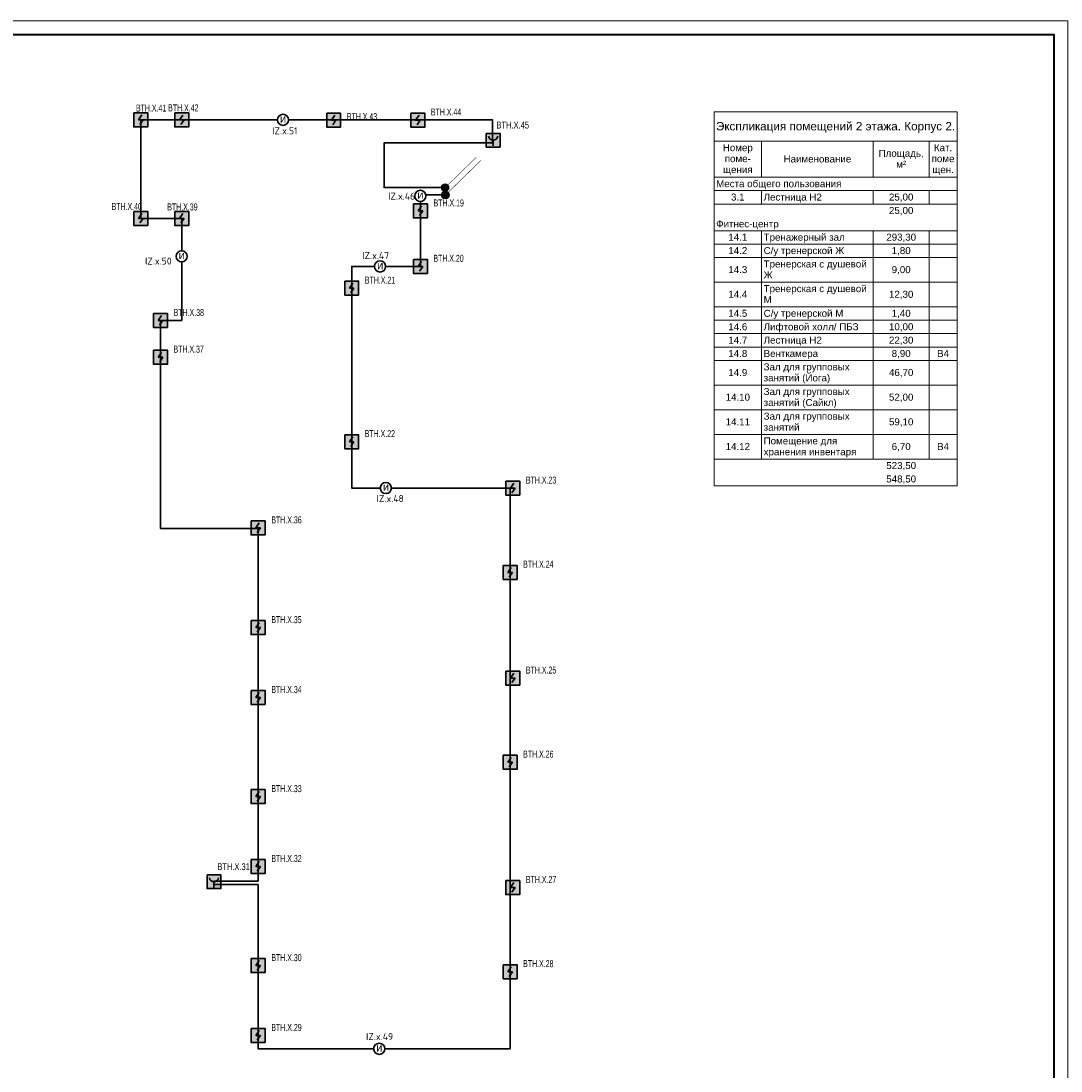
# Model space of a CAD drawing. Header units: millimetres. Extents: x 105028 to 874735, y -568483 to 191941.
# Tile 63 of 135: x 291245 to 328485, y 100144 to 137734. Entities that reach past the tile are written whole.
import ezdxf
from ezdxf.enums import TextEntityAlignment as Align

# ---------------------------------------------------------------- set-up
doc = ezdxf.new("R2010")
doc.units = ezdxf.units.MM
doc.set_wipeout_variables(frame=1)
doc.linetypes.add('CONTINOUS', pattern=[0])
for name, color, linetype, lineweight in [('#СПА_КЛ_АЛС', 1, 'Continuous', 30), ('A-010-M_LINE-T', 7, 'Continuous', 18), ('Z-000-P_SCHED', 7, 'Continuous', 20), ('УГО АПС и АПЗ$0$_АПС_Оборудование', 1, 'Continuous', 30), ('УГО АПС и АПЗ$0$СС-011-ПОЖ-СИГНАЛИЗАЦИЯ', 1, 'Continuous', 30)]:
    doc.layers.add(name, color=color, linetype=linetype, lineweight=lineweight)
doc.layers.add('ПС', color=1, linetype='Continuous')
doc.layers.add('формат', color=250, linetype='Continuous')
doc.styles.add('1111', font='ARIALN.TTF')
doc.styles.add('Arial', font='arial.ttf', dxfattribs={"width": 0.9, "height": 700})
doc.styles.add('CP.Text', font='arial.ttf')
doc.styles.add('ISOCPEUR', font='isocpeur.ttf', dxfattribs={"height": 300})
doc.styles.add('УГО АПС и АПЗ$0$Standard', font='arial.ttf')

# ---------------------------------------------------------------- blocks, each defined once
blk = doc.blocks.new('*U56')
at = {"color": 0, "lineweight": 0}
blk.add_lwpolyline([(-420, 0), (0, 0), (0, 594), (-420, 594)], close=True, dxfattribs=at)
at = {"lineweight": 40}
blk.add_lwpolyline([(-400, 5), (-5, 5), (-5, 589), (-400, 589)], close=True, dxfattribs=at)
at = {"style": 'Arial', "width": 0.9, "flags": 8}
blk.add_attdef('FORMAT', (-36.87, 1.26), '', height=2.8, dxfattribs=at)
blk = doc.blocks.new('*U45')
at = {"ltscale": 100}
h = blk.add_hatch(color=256, dxfattribs=at)
h.dxf.hatch_style = 1
h.paths.add_polyline_path([(-35, 0, 1), (35, 0, 1)])
at = {"lineweight": 30}
blk.add_lwpolyline([(313, 313, 0, 45, 0), (186, 186, 4.5, 4.5, 0), (25, 25, 4.5, 4.5, 0)], format="xyseb", dxfattribs=at)
blk.add_circle((0, 0), 34.8, dxfattribs=at)
blk = doc.blocks.new('*U57')
h = blk.add_hatch(color=256)
edge = h.paths.add_edge_path()
edge.add_arc((0, 0), 38.7, 0, 360)
blk.add_lwpolyline([(0, 0, 0, 50, 0), (141, 141, 5, 5, 0), (348, 348, 5, 5, 0)], format="xyseb")
blk.add_circle((0, 0), 38.7)
blk = doc.blocks.new('*U63')
at = {"linetype": 'Continuous', "lineweight": -2, "true_color": 0xffffff}
h = blk.add_hatch(color=7, dxfattribs=at)
h.dxf.hatch_style = 1
h.paths.add_polyline_path([(0, 500), (0, 0), (500, 0), (500, 500)])
at = {"color": 1, "linetype": 'Continuous', "lineweight": -2}
blk.add_line((250, 250), (250, 43), dxfattribs=at)
blk.add_lwpolyline([(0, 500), (500, 500), (500, 0), (0, 0)], close=True, dxfattribs=at)
blk.add_arc((250, 417), 167, 186.4495, 353.5853, dxfattribs=at)
at = {"color": 0, "linetype": 'Continuous', "lineweight": -2, "style": '1111', "flags": 1}
for tag, p in [('NAME_DEVICE', (-64, -421)), ('NUM_POM', (-82, -847))]:
    blk.add_attdef(tag, p, '', height=125, dxfattribs=at)
at = {"color": 0, "linetype": 'Continuous', "lineweight": -2, "style": '1111'}
for tag, p in [('INDEX', (-63, -235)), ('NUM_DEVICE', (-64, -630))]:
    blk.add_attdef(tag, p, '', height=125, dxfattribs=at)
blk = doc.blocks.new('*U71')
at = {"lineweight": 35, "true_color": 0xffffff}
h = blk.add_hatch(color=7, dxfattribs=at)
h.dxf.hatch_style = 1
h.paths.add_polyline_path([(-250, 250), (-250, -250), (250, -250), (250, 250)])
at = {"color": 1, "linetype": 'ByBlock', "lineweight": -2}
for p, q in [((40, 177), (-83, 0)), ((-83, 0), (83, 0)), ((83, 0), (-31, -164))]:
    blk.add_line(p, q, dxfattribs=at)
at = {"color": 1, "linetype": 'ByBlock', "lineweight": -2, "ltscale": 0.1}
blk.add_lwpolyline([(-250, 250), (250, 250), (250, -250), (-250, -250)], close=True, dxfattribs=at)
at = {"color": 0, "linetype": 'ByBlock', "lineweight": -2, "style": '1111'}
blk.add_attdef('INDEX', (-313, -484), '', height=125, dxfattribs=at)
at = {"color": 0, "linetype": 'ByBlock', "lineweight": -2, "style": '1111', "flags": 1}
for tag, p in [('NAME_DEVICE', (-314, -671)), ('NUM_POM', (-331, -1097))]:
    blk.add_attdef(tag, p, '', height=125, dxfattribs=at)
at = {"color": 0, "linetype": 'ByBlock', "lineweight": -2, "style": '1111', "width": 0.7}
blk.add_attdef('NUM_DEVICE', (-314, -879), '', height=125, dxfattribs=at)
blk = doc.blocks.new('УГО АПС и АПЗ$0$A$C0ED213A1')
blk.add_wipeout([(-200, 0), (0, -200), (200, 0), (0, 200)])
blk.add_circle((0, 0), 200)
at = {"layer": 'УГО АПС и АПЗ$0$СС-011-ПОЖ-СИГНАЛИЗАЦИЯ', "color": 1, "style": 'УГО АПС и АПЗ$0$Standard'}
blk.add_text('и', height=286, dxfattribs=at).set_placement((-108, -98))

msp = doc.modelspace()

# ---------------------------------------------------------------- linework, layer by layer
at = {"layer": '#СПА_КЛ_АЛС', "lineweight": 30}
msp.add_lwpolyline([(306443, 131506), (305546, 131506), (305546, 130039), (305546, 128946), (303086, 128946), (303086, 121012), (308761, 121012), (308761, 100938), (299736, 100938), (299736, 106818), (298152, 106818), (298152, 106941), (299736, 106941), (299736, 119562), (296242, 119562), (296242, 127014), (296999, 127014), (296999, 130667), (295532, 130667), (295532, 134195), (308129, 134195), (308129, 133370), (304244, 133370), (304244, 131768), (306432, 131768)], dxfattribs=at)
at = {"layer": 'A-010-M_LINE-T'}
for p, q in [((316062, 134487), (316062, 133428)), ((324762, 134487), (316062, 134487)), ((324762, 133428), (324762, 134487)), ((316062, 133428), (316062, 121090)), ((316062, 133428), (324762, 133428)), ((317762, 133428), (317762, 132141)), ((321762, 133428), (321762, 132141)), ((323762, 133428), (323762, 132141)), ((324762, 133428), (324762, 121090)), ((317762, 132141), (316062, 132141)), ((321762, 132141), (317762, 132141)), ((323762, 132141), (321762, 132141)), ((324762, 132141), (323762, 132141)), ((317762, 131661), (316062, 131661)), ((321762, 131661), (317762, 131661)), ((317762, 131661), (317762, 131182)), ((323762, 131661), (321762, 131661)), ((321762, 131661), (321762, 131182)), ((324762, 131661), (323762, 131661)), ((323762, 131661), (323762, 131182)), ((317762, 131182), (316062, 131182)), ((321762, 131182), (317762, 131182)), ((323762, 131182), (321762, 131182)), ((324762, 131182), (323762, 131182)), ((317762, 130224), (316062, 130224)), ((321762, 130224), (317762, 130224)), ((317762, 130224), (317762, 129745)), ((323762, 130224), (321762, 130224)), ((321762, 130224), (321762, 129745)), ((324762, 130224), (323762, 130224)), ((323762, 130224), (323762, 129745)), ((317762, 129745), (316062, 129745)), ((321762, 129745), (317762, 129745)), ((317762, 129745), (317762, 129266)), ((323762, 129745), (321762, 129745)), ((321762, 129745), (321762, 129266)), ((324762, 129745), (323762, 129745)), ((323762, 129745), (323762, 129266)), ((317762, 129266), (316062, 129266)), ((321762, 129266), (317762, 129266)), ((317762, 129266), (317762, 128382)), ((323762, 129266), (321762, 129266)), ((321762, 129266), (321762, 128382)), ((324762, 129266), (323762, 129266)), ((323762, 129266), (323762, 128382)), ((317762, 128382), (316062, 128382)), ((321762, 128382), (317762, 128382)), ((317762, 128382), (317762, 127499)), ((323762, 128382), (321762, 128382)), ((321762, 128382), (321762, 127499)), ((324762, 128382), (323762, 128382)), ((323762, 128382), (323762, 127499)), ((317762, 127499), (316062, 127499)), ((321762, 127499), (317762, 127499)), ((317762, 127499), (317762, 127020)), ((323762, 127499), (321762, 127499)), ((321762, 127499), (321762, 127020)), ((324762, 127499), (323762, 127499)), ((323762, 127499), (323762, 127020)), ((317762, 127020), (316062, 127020)), ((321762, 127020), (317762, 127020)), ((317762, 127020), (317762, 126541)), ((323762, 127020), (321762, 127020)), ((321762, 127020), (321762, 126541)), ((324762, 127020), (323762, 127020)), ((323762, 127020), (323762, 126541)), ((317762, 126541), (316062, 126541)), ((321762, 126541), (317762, 126541)), ((317762, 126541), (317762, 126061)), ((323762, 126541), (321762, 126541)), ((321762, 126541), (321762, 126061)), ((324762, 126541), (323762, 126541)), ((323762, 126541), (323762, 126061)), ((317762, 126061), (316062, 126061)), ((321762, 126061), (317762, 126061)), ((317762, 126061), (317762, 125582)), ((323762, 126061), (321762, 126061)), ((321762, 126061), (321762, 125582)), ((324762, 126061), (323762, 126061)), ((323762, 126061), (323762, 125582)), ((317762, 125582), (316062, 125582)), ((321762, 125582), (317762, 125582)), ((317762, 125582), (317762, 124699)), ((323762, 125582), (321762, 125582)), ((321762, 125582), (321762, 124699)), ((324762, 125582), (323762, 125582)), ((323762, 125582), (323762, 124699)), ((317762, 124699), (316062, 124699)), ((321762, 124699), (317762, 124699)), ((317762, 124699), (317762, 123815)), ((323762, 124699), (321762, 124699)), ((321762, 124699), (321762, 123815)), ((324762, 124699), (323762, 124699)), ((323762, 124699), (323762, 123815)), ((317762, 123815), (316062, 123815)), ((321762, 123815), (317762, 123815)), ((317762, 123815), (317762, 122932)), ((323762, 123815), (321762, 123815)), ((321762, 123815), (321762, 122932)), ((324762, 123815), (323762, 123815)), ((323762, 123815), (323762, 122932)), ((317762, 122932), (316062, 122932)), ((321762, 122932), (317762, 122932)), ((317762, 122932), (317762, 122049)), ((323762, 122932), (321762, 122932)), ((321762, 122932), (321762, 122049)), ((324762, 122932), (323762, 122932)), ((323762, 122932), (323762, 122049)), ((317762, 122049), (316062, 122049)), ((321762, 122049), (317762, 122049)), ((323762, 122049), (321762, 122049)), ((324762, 122049), (323762, 122049)), ((324762, 121090), (316062, 121090))]:
    msp.add_line(p, q, dxfattribs=at)

# ---------------------------------------------------------------- block references
at = {"color": 7, "linetype": 'CONTINOUS', "lineweight": 30, "ltscale": 100}
ref = msp.add_blockref('*U63', (307907, 133222), dxfattribs=dict(at, xscale=0.9799999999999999, yscale=0.9799999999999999, zscale=0.9799999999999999))
ref.add_attrib('NUM_DEVICE', 'BTH.X.45', (308271, 133885), dxfattribs={"color": 0, "linetype": 'Continuous', "lineweight": -2, "ltscale": 100, "height": 245, "style": '1111', "width": 0.8})
at = {"xscale": 3.600000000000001, "yscale": 3.600000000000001, "zscale": 3.600000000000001, "rotation": 359.2880171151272}
for name, p in [('*U57', (306442, 131504)), ('*U45', (306432, 131767))]:
    msp.add_blockref(name, p, dxfattribs=at)
at = {"color": 7, "linetype": 'CONTINOUS', "lineweight": 30, "ltscale": 100}
ref = msp.add_blockref('*U63', (297911, 106672), dxfattribs=dict(at, xscale=0.9799999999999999, yscale=0.9799999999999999, zscale=0.9799999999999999))
ref.add_attrib('NUM_DEVICE', 'BTH.X.31', (298275, 107335), dxfattribs={"color": 0, "linetype": 'Continuous', "lineweight": -2, "ltscale": 100, "height": 245, "style": '1111', "width": 0.8})
at = {"layer": 'ПС', "color": 7, "linetype": 'CONTINOUS', "lineweight": 30, "ltscale": 100}
ref = msp.add_blockref('*U71', (295532, 134195), dxfattribs=dict(at, xscale=1.000736, yscale=1.000736, zscale=1.000736))
ref.add_attrib('NUM_DEVICE', 'BTH.X.41', dxfattribs={"layer": '0', "color": 0, "linetype": 'ByBlock', "lineweight": -2, "ltscale": 100, "height": 250.2, "style": '1111', "width": 0.7}).set_placement((295904, 134491), align=Align.CENTER)
ref = msp.add_blockref('*U71', (296999, 134191), dxfattribs=dict(at, xscale=1.000736, yscale=1.000736, zscale=1.000736))
ref.add_attrib('NUM_DEVICE', 'BTH.X.42', dxfattribs={"layer": '0', "color": 0, "linetype": 'ByBlock', "lineweight": -2, "ltscale": 100, "height": 250.2, "style": '1111', "width": 0.7}).set_placement((297057, 134498), align=Align.CENTER)
ref = msp.add_blockref('*U71', (305458, 134184), dxfattribs=dict(at, xscale=1.000736, yscale=1.000736, zscale=1.000736))
ref.add_attrib('NUM_DEVICE', 'BTH.X.44', dxfattribs={"layer": '0', "color": 0, "linetype": 'ByBlock', "lineweight": -2, "ltscale": 100, "height": 250.2, "style": '1111', "width": 0.7}).set_placement((306465, 134351), align=Align.CENTER)
ref = msp.add_blockref('*U71', (302441, 134184), dxfattribs=dict(at, xscale=1.000736, yscale=1.000736, zscale=1.000736))
ref.add_attrib('NUM_DEVICE', 'BTH.X.43', dxfattribs={"layer": '0', "color": 0, "linetype": 'ByBlock', "lineweight": -2, "ltscale": 100, "height": 250.2, "style": '1111', "width": 0.7}).set_placement((303456, 134188), align=Align.CENTER)
ref = msp.add_blockref('*U71', (295532, 130667), dxfattribs=dict(at, xscale=1.000736, yscale=1.000736, zscale=1.000736))
ref.add_attrib('NUM_DEVICE', 'BTH.X.40', dxfattribs={"layer": '0', "color": 0, "linetype": 'ByBlock', "lineweight": -2, "ltscale": 100, "height": 250.2, "style": '1111', "width": 0.7}).set_placement((295032, 130966), align=Align.CENTER)
ref = msp.add_blockref('*U71', (296999, 130667), dxfattribs=dict(at, xscale=1.000736, yscale=1.000736, zscale=1.000736))
ref.add_attrib('NUM_DEVICE', 'BTH.X.39', dxfattribs={"layer": '0', "color": 0, "linetype": 'ByBlock', "lineweight": -2, "ltscale": 100, "height": 250.2, "style": '1111', "width": 0.7}).set_placement((297025, 130951), align=Align.CENTER)
ref = msp.add_blockref('*U71', (305546, 130934), dxfattribs=dict(at, xscale=1.000736, yscale=1.000736, zscale=1.000736))
ref.add_attrib('NUM_DEVICE', 'BTH.X.19', dxfattribs={"layer": '0', "color": 0, "linetype": 'ByBlock', "lineweight": -2, "ltscale": 100, "height": 250.2, "style": '1111', "width": 0.7}).set_placement((306561, 131094), align=Align.CENTER)
ref = msp.add_blockref('*U71', (305546, 128946), dxfattribs=dict(at, xscale=1.000736, yscale=1.000736, zscale=1.000736))
ref.add_attrib('NUM_DEVICE', 'BTH.X.20', dxfattribs={"layer": '0', "color": 0, "linetype": 'ByBlock', "lineweight": -2, "ltscale": 100, "height": 250.2, "style": '1111', "width": 0.7}).set_placement((306554, 129113), align=Align.CENTER)
ref = msp.add_blockref('*U71', (303086, 128170), dxfattribs=dict(at, xscale=1.000736, yscale=1.000736, zscale=1.000736))
ref.add_attrib('NUM_DEVICE', 'BTH.X.21', dxfattribs={"layer": '0', "color": 0, "linetype": 'ByBlock', "lineweight": -2, "ltscale": 100, "height": 250.2, "style": '1111', "width": 0.7}).set_placement((304101, 128331), align=Align.CENTER)
ref = msp.add_blockref('*U71', (296238, 127014), dxfattribs=dict(at, xscale=1.000736, yscale=1.000736, zscale=1.000736))
ref.add_attrib('NUM_DEVICE', 'BTH.X.38', dxfattribs={"layer": '0', "color": 0, "linetype": 'ByBlock', "lineweight": -2, "ltscale": 100, "height": 250.2, "style": '1111', "width": 0.7}).set_placement((297253, 127175), align=Align.CENTER)
ref = msp.add_blockref('*U71', (296242, 125694), dxfattribs=dict(at, xscale=1.000736, yscale=1.000736, zscale=1.000736))
ref.add_attrib('NUM_DEVICE', 'BTH.X.37', dxfattribs={"layer": '0', "color": 0, "linetype": 'ByBlock', "lineweight": -2, "ltscale": 100, "height": 250.2, "style": '1111', "width": 0.7}).set_placement((297249, 125861), align=Align.CENTER)
ref = msp.add_blockref('*U71', (303086, 122670), dxfattribs=dict(at, xscale=1.000736, yscale=1.000736, zscale=1.000736))
ref.add_attrib('NUM_DEVICE', 'BTH.X.22', dxfattribs={"layer": '0', "color": 0, "linetype": 'ByBlock', "lineweight": -2, "ltscale": 100, "height": 250.2, "style": '1111', "width": 0.7}).set_placement((304094, 122837), align=Align.CENTER)
ref = msp.add_blockref('*U71', (308854, 121012), dxfattribs=dict(at, xscale=1.000736, yscale=1.000736, zscale=1.000736))
ref.add_attrib('NUM_DEVICE', 'BTH.X.23', dxfattribs={"layer": '0', "color": 0, "linetype": 'ByBlock', "lineweight": -2, "ltscale": 100, "height": 250.2, "style": '1111', "width": 0.7}).set_placement((309868, 121173), align=Align.CENTER)
ref = msp.add_blockref('*U71', (299736, 119588), dxfattribs=dict(at, xscale=1.000736, yscale=1.000736, zscale=1.000736))
ref.add_attrib('NUM_DEVICE', 'BTH.X.36', dxfattribs={"layer": '0', "color": 0, "linetype": 'ByBlock', "lineweight": -2, "ltscale": 100, "height": 250.2, "style": '1111', "width": 0.7}).set_placement((300751, 119748), align=Align.CENTER)
ref = msp.add_blockref('*U71', (308761, 117995), dxfattribs=dict(at, xscale=1.000736, yscale=1.000736, zscale=1.000736))
ref.add_attrib('NUM_DEVICE', 'BTH.X.24', dxfattribs={"layer": '0', "color": 0, "linetype": 'ByBlock', "lineweight": -2, "ltscale": 100, "height": 250.2, "style": '1111', "width": 0.7}).set_placement((309769, 118162), align=Align.CENTER)
ref = msp.add_blockref('*U71', (299736, 116017), dxfattribs=dict(at, xscale=1.000736, yscale=1.000736, zscale=1.000736))
ref.add_attrib('NUM_DEVICE', 'BTH.X.35', dxfattribs={"layer": '0', "color": 0, "linetype": 'ByBlock', "lineweight": -2, "ltscale": 100, "height": 250.2, "style": '1111', "width": 0.7}).set_placement((300751, 116178), align=Align.CENTER)
ref = msp.add_blockref('*U71', (308854, 114212), dxfattribs=dict(at, xscale=1.000736, yscale=1.000736, zscale=1.000736))
ref.add_attrib('NUM_DEVICE', 'BTH.X.25', dxfattribs={"layer": '0', "color": 0, "linetype": 'ByBlock', "lineweight": -2, "ltscale": 100, "height": 250.2, "style": '1111', "width": 0.7}).set_placement((309868, 114373), align=Align.CENTER)
ref = msp.add_blockref('*U71', (299736, 113517), dxfattribs=dict(at, xscale=1.000736, yscale=1.000736, zscale=1.000736))
ref.add_attrib('NUM_DEVICE', 'BTH.X.34', dxfattribs={"layer": '0', "color": 0, "linetype": 'ByBlock', "lineweight": -2, "ltscale": 100, "height": 250.2, "style": '1111', "width": 0.7}).set_placement((300751, 113678), align=Align.CENTER)
ref = msp.add_blockref('*U71', (308761, 111195), dxfattribs=dict(at, xscale=1.000736, yscale=1.000736, zscale=1.000736))
ref.add_attrib('NUM_DEVICE', 'BTH.X.26', dxfattribs={"layer": '0', "color": 0, "linetype": 'ByBlock', "lineweight": -2, "ltscale": 100, "height": 250.2, "style": '1111', "width": 0.7}).set_placement((309769, 111362), align=Align.CENTER)
ref = msp.add_blockref('*U71', (299736, 109967), dxfattribs=dict(at, xscale=1.000736, yscale=1.000736, zscale=1.000736))
ref.add_attrib('NUM_DEVICE', 'BTH.X.33', dxfattribs={"layer": '0', "color": 0, "linetype": 'ByBlock', "lineweight": -2, "ltscale": 100, "height": 250.2, "style": '1111', "width": 0.7}).set_placement((300751, 110128), align=Align.CENTER)
ref = msp.add_blockref('*U71', (299736, 107467), dxfattribs=dict(at, xscale=1.000736, yscale=1.000736, zscale=1.000736))
ref.add_attrib('NUM_DEVICE', 'BTH.X.32', dxfattribs={"layer": '0', "color": 0, "linetype": 'ByBlock', "lineweight": -2, "ltscale": 100, "height": 250.2, "style": '1111', "width": 0.7}).set_placement((300751, 107628), align=Align.CENTER)
ref = msp.add_blockref('*U71', (308854, 106712), dxfattribs=dict(at, xscale=1.000736, yscale=1.000736, zscale=1.000736))
ref.add_attrib('NUM_DEVICE', 'BTH.X.27', dxfattribs={"layer": '0', "color": 0, "linetype": 'ByBlock', "lineweight": -2, "ltscale": 100, "height": 250.2, "style": '1111', "width": 0.7}).set_placement((309868, 106873), align=Align.CENTER)
ref = msp.add_blockref('*U71', (299736, 103917), dxfattribs=dict(at, xscale=1.000736, yscale=1.000736, zscale=1.000736))
ref.add_attrib('NUM_DEVICE', 'BTH.X.30', dxfattribs={"layer": '0', "color": 0, "linetype": 'ByBlock', "lineweight": -2, "ltscale": 100, "height": 250.2, "style": '1111', "width": 0.7}).set_placement((300751, 104078), align=Align.CENTER)
ref = msp.add_blockref('*U71', (308761, 103695), dxfattribs=dict(at, xscale=1.000736, yscale=1.000736, zscale=1.000736))
ref.add_attrib('NUM_DEVICE', 'BTH.X.28', dxfattribs={"layer": '0', "color": 0, "linetype": 'ByBlock', "lineweight": -2, "ltscale": 100, "height": 250.2, "style": '1111', "width": 0.7}).set_placement((309769, 103862), align=Align.CENTER)
ref = msp.add_blockref('*U71', (299736, 101417), dxfattribs=dict(at, xscale=1.000736, yscale=1.000736, zscale=1.000736))
ref.add_attrib('NUM_DEVICE', 'BTH.X.29', dxfattribs={"layer": '0', "color": 0, "linetype": 'ByBlock', "lineweight": -2, "ltscale": 100, "height": 250.2, "style": '1111', "width": 0.7}).set_placement((300751, 101578), align=Align.CENTER)
at = {"layer": 'формат', "xscale": 100, "yscale": 100, "zscale": 100}
msp.add_blockref('*U56', (328735, 78334), dxfattribs=at)

# ---------------------------------------------------------------- texts
at = {"layer": 'Z-000-P_SCHED', "line_spacing_factor": 0.941778, "style": 'CP.Text'}
for s, insert, char_height, width, attachment_point in [('Экспликация помещений 2 этажа. Корпус 2.', (320412, 134118), 300, 10224.68, 2), ('Номер\\Pпоме-\\Pщения', (316912, 133323), 250, 1285.52, 2), ('Площадь,\\Pм\\fArial|b0|i0|c238|p34|;²', (322762, 133121), 250, 1925.21, 2), ('Кат.\\Pпоме\\Pщен.', (324262, 133323), 250, 979.44, 2), ('Наименование', (319762, 132919), 250, 2895.47, 2), ('Места общего пользования', (316137, 132035), 250, 5356.32, 1), ('3.1', (316912, 131556), 250, 581.54, 2), ('Лестница Н2', (317837, 131556), 250, 2485.33, 1), ('25,00', (322762, 131556), 250, 1046.78, 2), ('25,00', (322762, 131077), 250, 1046.78, 2), ('Фитнес-центр', (316137, 130598), 250, 2668.98, 1), ('14.1', (316912, 130119), 250, 814.16, 2), ('Тренажерный зал', (317837, 130119), 250, 3467.83, 1), ('293,30', (322762, 130119), 250, 1279.39, 2), ('14.2', (316912, 129639), 250, 814.16, 2), ('С/у тренерской Ж', (317837, 129639), 250, 3440.29, 1), ('1,80', (322762, 129639), 250, 814.16, 2), ('14.3', (316912, 128958), 250, 814.16, 2), ('Тренерская с душевой\\PЖ', (317837, 129160), 250, 4398.3, 1), ('9,00', (322762, 128958), 250, 814.16, 2), ('Тренерская с душевой\\PМ', (317837, 128277), 250, 4398.3, 1), ('14.4', (316912, 128075), 250, 814.16, 2), ('12,30', (322762, 128075), 250, 1046.78, 2), ('14.5', (316912, 127394), 250, 814.16, 2), ('С/у тренерской М', (317837, 127394), 250, 3400.5, 1), ('1,40', (322762, 127394), 250, 814.16, 2), ('14.6', (316912, 126914), 250, 814.16, 2), ('Лифтовой холл/ ПБЗ', (317837, 126914), 250, 4052.44, 1), ('10,00', (322762, 126914), 250, 1046.78, 2), ('14.7', (316912, 126435), 250, 814.16, 2), ('Лестница Н2', (317837, 126435), 250, 2485.33, 1), ('22,30', (322762, 126435), 250, 1046.78, 2), ('14.8', (316912, 125956), 250, 814.16, 2), ('Венткамера', (317837, 125956), 250, 2332.29, 1), ('8,90', (322762, 125956), 250, 814.16, 2), ('В4', (324262, 125956), 250, 511.15, 2), ('14.9', (316912, 125275), 250, 814.16, 2), ('Зал для групповых\\Pзанятий (Йога)', (317837, 125477), 250, 3666.78, 1), ('46,70', (322762, 125275), 250, 1046.78, 2), ('Зал для групповых\\Pзанятий (Сайкл)', (317837, 124593), 250, 3666.78, 1), ('14.10', (316912, 124391), 250, 1046.78, 2), ('52,00', (322762, 124391), 250, 1046.78, 2), ('Зал для групповых\\Pзанятий', (317837, 123710), 250, 3666.78, 1), ('14.11', (316912, 123508), 250, 1046.78, 2), ('59,10', (322762, 123508), 250, 1046.78, 2), ('14.12', (316912, 122625), 250, 1046.78, 2), ('Помещение для\\Pхранения инвентаря', (317837, 122827), 250, 3966.74, 1), ('6,70', (322762, 122625), 250, 814.16, 2), ('В4', (324262, 122625), 250, 511.15, 2), ('523,50', (322762, 121943), 250, 1279.39, 2), ('548,50', (322762, 121464), 250, 1279.39, 2)]:
    msp.add_mtext(s, dxfattribs=dict(at, insert=insert, char_height=char_height, width=width, attachment_point=attachment_point))

# ---------------------------------------------------------------- next in the draw order: block references
at = {"layer": 'УГО АПС и АПЗ$0$_АПС_Оборудование'}
for p in [(300627, 134195), (305546, 131472), (296999, 129308), (304103, 128947), (304309, 121013), (304071, 100938)]:
    msp.add_blockref('УГО АПС и АПЗ$0$A$C0ED213A1', p, dxfattribs=at)

# ---------------------------------------------------------------- next in the draw order: texts
at = {"color": 0, "linetype": 'ByBlock', "lineweight": -2, "char_height": 250, "attachment_point": 1, "style": 'ISOCPEUR'}
for s, width, insert in [('IZ.x.51', 1120.39, (300242, 133930)), ('IZ.x.46', 646.56, (304392, 131587)), ('IZ.x.47', 646.56, (303466, 129464)), ('IZ.x.50', 646.56, (295688, 129266)), ('IZ.x.48', 646.56, (303980, 120763)), ('IZ.x.49', 646.56, (303601, 101500))]:
    msp.add_mtext_dynamic_manual_height_columns(s, width=width, gutter_width=15, heights=[0], dxfattribs=dict(at, insert=insert))

doc.saveas('drawing.dxf')
